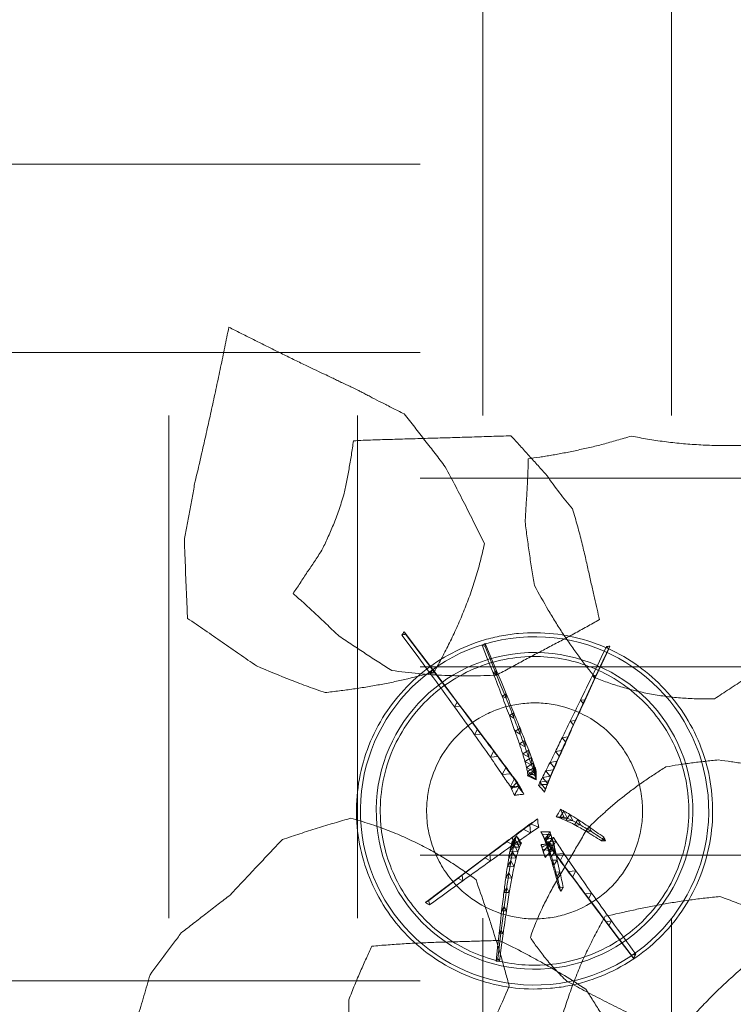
# Model space of a CAD drawing. Header units: millimetres. Extents: x 853417 to 929373, y -433185 to -369260.
# Tile 36 of 228: x 868449 to 869351, y -427180 to -425936. Entities that reach past the tile are written whole.
import ezdxf

# ---------------------------------------------------------------- set-up
doc = ezdxf.new("R2010")
doc.units = ezdxf.units.MM
doc.layers.add('I-FURN', color=7, linetype='Continuous', lineweight=9)
doc.layers.add('KOKO-FLOR-PATT', color=7, linetype='Continuous', lineweight=9)

# ---------------------------------------------------------------- blocks, each defined once
blk = doc.blocks.new('Furniture_Interior-Artwork-Decoration_Gotessons_Areca-Palm  - Default-V5-1 korrus_SA_kunstihanke plaan')
at = {"layer": 'I-FURN'}
for p, q in [((236.7, 142.3), (184.8, 109.8)), ((184.4, 115.7), (189.2, 112.2)), ((184.8, 109.8), (184.4, 115.7)), ((189.2, 112.2), (184.8, 109.8)), ((-79.7, 98.2), (-75.8, 104)), ((-75.8, 104), (-72.8, 98.5)), ((-72.8, 98.5), (-79.7, 98.2)), ((139.8, 89), (145.6, 85)), ((140.1, 82), (139.8, 89)), ((145.6, 85), (140.1, 82)), ((-181.7, 62.9), (-146.5, 55.5)), ((-57.7, 60.9), (-53.3, 67.7)), ((-53.3, 67.7), (-49.6, 61.1)), ((102.5, 67), (109.3, 62.5)), ((102.7, 58.9), (102.5, 67)), ((109.3, 62.5), (102.7, 58.9)), ((-151, 53.4), (-150.4, 58.6)), ((-146.5, 55.5), (-151, 53.4)), ((-150.4, 58.6), (-146.5, 55.5)), ((-122.6, 46.7), (-121.9, 52.7)), ((-121.9, 52.7), (-117.2, 49.1)), ((-49.6, 61.1), (-57.7, 60.9)), ((-117.2, 49.1), (-122.6, 46.7)), ((-100, 41), (-99.1, 47.8)), ((-93.8, 43.8), (-100, 41)), ((-99.1, 47.8), (-93.8, 43.8)), ((-82, 36.2), (-81.1, 43.8)), ((-75, 39.2), (-82, 36.2)), ((-81.1, 43.8), (-75, 39.2)), ((-68, 32.1), (-67, 40.5)), ((-67, 40.5), (-60.3, 35.4)), ((-57.4, 28.6), (-56.3, 37.9)), ((-56.3, 37.9), (-48.9, 32.3)), ((-40.3, 30.9), (-35.3, 38.7)), ((-35.3, 38.7), (-31.1, 30.9)), ((72.5, 49.6), (80.3, 44.6)), ((72.5, 40.3), (72.5, 49.6)), ((80.3, 44.6), (72.5, 40.3)), ((212.2, 43.6), (175.6, 32.4)), ((-60.3, 35.4), (-68, 32.1)), ((-48.9, 32.3), (-57.4, 28.6)), ((-49.6, 25.7), (-48.4, 35.8)), ((-40.3, 29.7), (-49.6, 25.7)), ((-48.4, 35.8), (-40.3, 29.7)), ((-44.1, 23.2), (-42.8, 34.1)), ((-34.1, 27.5), (-44.1, 23.2)), ((-42.8, 34.1), (-34.1, 27.5)), ((-40.6, 21.2), (-39.1, 32.9)), ((-29.7, 25.8), (-40.6, 21.2)), ((-31.1, 30.9), (-40.3, 30.9)), ((-39.1, 32.9), (-29.7, 25.8)), ((-37, 32), (-37.3, 29.8)), ((-36.1, 31.3), (-37, 32)), ((-29.7, 25.8), (-29.2, 25.5)), ((30.7, 26.5), (33.2, 27.7)), ((33, 16.2), (33.2, 27.7)), ((33.2, 27.7), (43, 21.7)), ((49.3, 26.1), (49.4, 36.5)), ((58.2, 31), (49.3, 26.1)), ((49.4, 36.5), (58.2, 31)), ((144.9, 23.1), (148, 27.9)), ((148, 27.9), (150.5, 22.6)), ((175.6, 32.4), (178.3, 36.6)), ((180.4, 32), (175.6, 32.4)), ((178.3, 36.6), (180.4, 32)), ((-39.3, 20.1), (-40.6, 21.2)), ((-27.3, 7.8), (-21.8, 16.6)), ((-15.8, 6.9), (-21.8, 16.6)), ((-21.8, 16.6), (-16.9, 7.7)), ((33, 16.2), (32.8, 16.1)), ((43, 21.7), (33, 16.2)), ((38.2, 18.8), (43, 21.7)), ((98.3, 9.5), (102.3, 15.6)), ((102.3, 15.6), (105.5, 8.9)), ((119.1, 15.5), (122.7, 20.9)), ((125.5, 15), (119.1, 15.5)), ((122.7, 20.9), (125.5, 15)), ((150.5, 22.6), (144.9, 23.1)), ((-21.1, -3.5), (-27.3, 7.8)), ((-16.9, 7.7), (-27.3, 7.8)), ((-16.9, 7.7), (-10.5, -2.9)), ((39.9, -5.3), (46.6, 4.5)), ((44, -4.6), (50.2, 4.6)), ((44.9, 4.8), (46.6, 4.5)), ((50, -6.5), (46.3, 1.1)), ((46.6, 4.5), (51.8, -6.2)), ((49.8, -3.4), (55.6, 5.2)), ((50.2, 4.6), (55.1, -5.4)), ((55.6, 5.2), (60.1, -4.1)), ((57.7, -1.5), (63.1, 6.5)), ((63.1, 6.5), (67.3, -2.2)), ((68.1, 1.2), (73.1, 8.5)), ((76.9, 0.5), (68.1, 1.2)), ((73.1, 8.5), (76.9, 0.5)), ((81.5, 4.8), (86, 11.5)), ((89.5, 4.2), (81.5, 4.8)), ((86, 11.5), (89.5, 4.2)), ((105.5, 8.9), (98.3, 9.5)), ((-46.6, -4.9), (-52.1, -6.1)), ((-52.1, -6.1), (-43.7, -15.5)), ((-51.1, -14.2), (-42.6, -10.7)), ((-50.4, -17.2), (-40.4, -11.7)), ((-49, -5.6), (-43.2, -4.3)), ((-44.9, -12.6), (-30.2, -7)), ((-44.9, -12.6), (-35.6, -8.8)), ((-40.4, -11.7), (-40.6, -23.2)), ((-40.4, -11.7), (-37.6, -10)), ((-38.9, -10.7), (-29.8, -6.9)), ((-38.9, -10.7), (-30.2, -7)), ((-36.6, -9.6), (-38.9, -10.7)), ((-31.7, -17.8), (-38.9, -10.7)), ((-38.9, -10.7), (-29.3, -16)), ((-35.6, -8.8), (-37, -18.7)), ((-35.6, -8.8), (-30.2, -7)), ((-30.2, -7), (-27, -5.7)), ((26.2, -16.3), (35.4, -10)), ((35.4, -10), (36.2, -21.1)), ((39.9, -5.3), (39, -5.4)), ((51.8, -6.2), (39.9, -5.3)), ((55.1, -5.4), (44, -4.6)), ((45.2, -6.2), (50, -6.5)), ((60.1, -4.1), (49.8, -3.4)), ((67.3, -2.2), (57.7, -1.5)), ((-85.2, -20.9), (-79.1, -18.4)), ((-80, -25), (-85.2, -20.9)), ((-79.1, -18.4), (-80, -25)), ((-70.6, -18.3), (-63.7, -15.5)), ((-64.7, -22.9), (-70.6, -18.3)), ((-65.6, -26.5), (-56.7, -21.6)), ((-63.7, -15.5), (-64.7, -22.9)), ((-59.5, -16.1), (-51.8, -12.9)), ((-52.9, -21.3), (-59.5, -16.1)), ((-56.7, -21.6), (-56.8, -32)), ((-51.8, -12.9), (-52.9, -21.3)), ((-43.8, -19.9), (-51.1, -14.2)), ((-50.4, -17.2), (-48.1, -18.6)), ((-37, -18.7), (-44.9, -12.6)), ((-40.6, -23.2), (-44.5, -20.8)), ((-43.7, -15.5), (-43.1, -13.5)), ((-35.6, -20.7), (-40.6, -23.2)), ((26.2, -16.3), (22.6, -14.6)), ((36.2, -21.1), (26.2, -16.3)), ((31.9, -19), (32.3, -19.2)), ((32.1, -16.6), (32.3, -19.2)), ((32.7, -19.6), (41.1, -13.7)), ((41.9, -24), (32.7, -19.6)), ((41.1, -13.7), (41.9, -24)), ((41.1, -24), (49, -18.6)), ((49.7, -28.1), (41.1, -24)), ((49, -18.6), (49.7, -28.1)), ((-87.7, -40.1), (-79.9, -35.8)), ((-79.9, -35.8), (-79.9, -45.1)), ((-56.8, -32), (-65.6, -26.5)), ((-13.1, -40.6), (-11.6, -30.5)), ((-3.6, -37), (-13.1, -40.6)), ((-11.6, -30.5), (-10, -26.4)), ((-11.6, -30.5), (-3.6, -37)), ((-11.3, -36.5), (-10.9, -34.1)), ((-6.7, -34.7), (-11.3, -36.5)), ((-11.2, -36), (-11.3, -36.5)), ((-6.7, -34.7), (-6, -34.5)), ((52, -29.9), (59.2, -24.9)), ((59.9, -33.7), (52, -29.9)), ((59.2, -24.9), (59.9, -33.7)), ((65.8, -37.5), (72.3, -32.9)), ((72.3, -32.9), (72.9, -40.9)), ((-79.9, -45.1), (-87.7, -40.1)), ((-23.1, -56.4), (-21.9, -48.7)), ((-21.9, -48.7), (-15.8, -53.6)), ((-16.9, -47.1), (-15.5, -38.2)), ((-8.5, -43.9), (-16.9, -47.1)), ((-15.5, -38.2), (-8.5, -43.9)), ((72.9, -40.9), (65.8, -37.5)), ((82.8, -47), (88.7, -42.9)), ((89.2, -50.1), (82.8, -47)), ((88.7, -42.9), (89.2, -50.1)), ((-116.7, -58), (-110.1, -54.4)), ((-109.9, -62.5), (-116.7, -58)), ((-110.1, -54.4), (-109.9, -62.5)), ((-15.8, -53.6), (-23.1, -56.4)), ((103.7, -58.8), (108.9, -55.1)), ((109.3, -61.5), (103.7, -58.8)), ((108.9, -55.1), (109.3, -61.5)), ((-32.5, -69.1), (-31.5, -62.7)), ((-26.3, -66.8), (-32.5, -69.1)), ((-31.5, -62.7), (-26.3, -66.8)), ((129.3, -73.5), (133.9, -70.2)), ((134.2, -75.8), (129.3, -73.5)), ((133.9, -70.2), (134.2, -75.8)), ((-153, -80.5), (-147.5, -77.5)), ((-147.2, -84.5), (-153, -80.5)), ((-147.5, -77.5), (-147.2, -84.5)), ((159.6, -90.9), (163.6, -88)), ((163.8, -92.8), (159.6, -90.9)), ((163.6, -88), (163.8, -92.8))]:
    blk.add_line(p, q, dxfattribs=at)
at = {"layer": 'I-FURN', "flags": 128}
for points in [[(-106.4, 142.8), (-105.5, 144), (-104.7, 145.2), (-103.8, 146.4), (-102.9, 147.6)], [(-100.6, 143.2), (-102, 143.1), (-103.5, 143), (-104.9, 142.9), (-106.4, 142.8)], [(-75.8, 104), (-89.4, 125.8), (-102.9, 147.6)], [(-102.9, 147.6), (-102.3, 146.5), (-101.8, 145.4), (-101.2, 144.3), (-100.6, 143.2)], [(-100.6, 143.2), (-86.7, 120.8), (-72.8, 98.5)], [(184.4, 115.7), (210.3, 131.3), (236.2, 147)], [(189.2, 112.2), (214.6, 128.1), (240.1, 144)], [(236.2, 147), (237.2, 146.2), (238.1, 145.5), (239.1, 144.8), (240.1, 144)], [(236.7, 142.3), (236.6, 143.4), (236.5, 144.6), (236.4, 145.8), (236.2, 147)], [(240.1, 144), (239.2, 143.6), (238.4, 143.1), (237.6, 142.7), (236.7, 142.3)], [(145.6, 85), (167.4, 98.6), (189.2, 112.2)], [(-53.3, 67.7), (-64.5, 85.9), (-75.8, 104)], [(184.8, 109.8), (162.5, 95.9), (140.1, 82)], [(-72.8, 98.5), (-61.2, 79.8), (-49.6, 61.1)], [(140.1, 82), (121.4, 70.5), (102.7, 58.9)], [(109.3, 62.5), (127.5, 73.8), (145.6, 85)], [(-185.4, 61.1), (-185.2, 62.2), (-185.1, 63.3), (-185, 64.4), (-184.8, 65.4)], [(-181.7, 62.9), (-182.6, 62.5), (-183.5, 62), (-184.5, 61.6), (-185.4, 61.1)], [(-150.4, 58.6), (-167.6, 62), (-184.8, 65.4)], [(-184.8, 65.4), (-184, 64.8), (-183.2, 64.2), (-182.5, 63.5), (-181.7, 62.9)], [(-151, 53.4), (-168.2, 57.3), (-185.4, 61.1)], [(-121.9, 52.7), (-136.1, 55.6), (-150.4, 58.6)], [(-146.5, 55.5), (-131.9, 52.3), (-117.2, 49.1)], [(178.3, 36.6), (196.3, 41.9), (214.3, 47.1)], [(180.4, 32), (198.3, 37.6), (216.2, 43.2)], [(212.2, 43.6), (212.7, 44.5), (213.2, 45.4), (213.8, 46.3), (214.3, 47.1)], [(216.2, 43.2), (215.2, 43.3), (214.2, 43.4), (213.2, 43.5), (212.2, 43.6)], [(214.3, 47.1), (214.8, 46.2), (215.2, 45.2), (215.7, 44.2), (216.2, 43.2)], [(-37.3, 29.8), (-37.8, 27.4), (-38.3, 25), (-38.8, 22.5), (-39.3, 20.1)], [(-36.1, 31.3), (-36.4, 30.9), (-36.7, 30.6), (-37, 30.2), (-37.3, 29.8)], [(-31.5, 27.5), (-32.6, 28.4), (-33.8, 29.4), (-35, 30.4), (-36.1, 31.3)], [(-32.3, 23.9), (-31.5, 24.3), (-30.7, 24.7), (-30, 25.1), (-29.2, 25.5)], [(-29.2, 25.5), (-29.8, 26), (-30.3, 26.5), (-30.9, 27), (-31.5, 27.5)], [(32, 25.6), (31.7, 25.8), (31.4, 26.1), (31, 26.3), (30.7, 26.5)], [(30.7, 26.5), (30.9, 26.1), (31, 25.7), (31.2, 25.4), (31.3, 25)], [(31.3, 25), (31.7, 22.7), (32.1, 20.5), (32.5, 18.3), (32.8, 16.1)], [(38.2, 18.8), (36.7, 20.5), (35.1, 22.2), (33.6, 23.9), (32, 25.6)], [(33, 16.2), (33, 19.1), (33.1, 22), (33.1, 24.9), (33.2, 27.7)], [(33.2, 27.7), (35.6, 26.2), (38.1, 24.7), (40.5, 23.2), (43, 21.7)], [(175.6, 32.4), (160.3, 27.8), (144.9, 23.1)], [(150.5, 22.6), (165.5, 27.3), (180.4, 32)], [(-39.3, 20.1), (-37.6, 21.1), (-35.8, 22), (-34, 22.9), (-32.3, 23.9)], [(26.5, 20.7), (25.3, 21.4), (24.1, 22.2), (22.9, 23), (21.7, 23.7)], [(21.7, 23.7), (21.8, 23), (21.8, 22.3), (21.9, 21.6), (22, 20.9)], [(22, 20.9), (22, 20.2), (22, 19.5), (22.1, 18.8), (22.1, 18.1)], [(33, 16.2), (27.5, 13.9), (22.1, 11.6)], [(22.1, 11.6), (22.5, 11.8), (22.9, 12), (23.4, 12.3), (23.8, 12.5)], [(23.8, 12.5), (24.5, 12.9), (25.2, 13.3), (25.9, 13.7), (26.5, 14)], [(31.6, 17), (30.3, 17.9), (29.1, 18.8), (27.8, 19.8), (26.5, 20.7)], [(26.5, 14), (27.8, 14.8), (29.1, 15.5), (30.3, 16.2), (31.6, 17)], [(31.6, 17), (35.4, 18.5), (39.2, 20.1), (43, 21.7)], [(32.8, 16.1), (34.2, 16.8), (35.5, 17.5), (36.9, 18.1), (38.2, 18.8)], [(43, 21.7), (40.5, 20.3), (38, 19), (35.5, 17.6), (33, 16.2)], [(-16.1, 6.4), (-17.3, 3.9), (-18.6, 1.4), (-19.9, -1), (-21.1, -3.5)], [(-15.8, 6.8), (-16, 6.6), (-16.1, 6.4)], [(-15.9, 6.7), (-15.9, 6.8), (-16, 6.8), (-16, 6.8), (-16.1, 6.8)], [(-16.1, 6.8), (-16.1, 6.7), (-16.1, 6.6), (-16.1, 6.5), (-16.1, 6.4)], [(-15.7, 6.7), (-15.7, 6.7), (-15.7, 6.8), (-15.8, 6.8), (-15.8, 6.9)], [(-10.5, -2.9), (-11.8, -0.5), (-13.1, 1.9), (-14.4, 4.3), (-15.7, 6.7)], [(44.9, 4.8), (43.4, 2.2), (41.9, -0.3), (40.5, -2.9), (39, -5.4)], [(45.1, 4.2), (45, 4.4), (45, 4.5), (44.9, 4.6), (44.9, 4.8)], [(46.3, 1.1), (46, 1.9), (45.7, 2.7), (45.4, 3.5), (45.1, 4.2)], [(45.2, -6.2), (45.5, -4.4), (45.7, -2.6), (46, -0.7), (46.3, 1.1)], [(-59.8, -7.9), (-57.1, -7.3), (-54.4, -6.7), (-51.7, -6.2), (-49, -5.6)], [(-52.4, -16.2), (-54.3, -14.1), (-56.1, -12), (-58, -9.9), (-59.8, -7.9)], [(-49, -5.6), (-49.9, -8.2), (-50.7, -10.9), (-51.6, -13.5), (-52.4, -16.2)], [(-51.8, -12.9), (-47.2, -11.8), (-42.6, -10.7)], [(-43.2, -4.3), (-44.1, -4.4), (-44.9, -4.6), (-45.8, -4.8), (-46.6, -4.9)], [(-46.6, -4.9), (-46.6, -5.1), (-46.5, -5.2), (-46.5, -5.3), (-46.4, -5.4)], [(-46.4, -5.4), (-45.6, -7.5), (-44.7, -9.5), (-43.9, -11.5), (-43.1, -13.5)], [(-38.9, -10.7), (-41.9, -11.6), (-44.9, -12.6)], [(-42.6, -10.7), (-43.2, -15.3), (-43.8, -19.9)], [(-43.1, -8.6), (-43.2, -7.5), (-43.2, -6.4), (-43.2, -5.3), (-43.2, -4.3)], [(-43.1, -13.5), (-43.1, -12.3), (-43.1, -11.1), (-43.1, -9.8), (-43.1, -8.6)], [(-40.3, -11.3), (-40.9, -11.6), (-41.5, -11.9), (-42.1, -12.2), (-42.7, -12.5)], [(-37.6, -10), (-38.2, -10.3), (-38.9, -10.7), (-39.6, -11), (-40.3, -11.3)], [(-36.7, -14.8), (-36.9, -13.6), (-37.1, -12.4), (-37.3, -11.2), (-37.6, -10)], [(-34.8, -8.9), (-35.2, -9.1), (-35.7, -9.3), (-36.1, -9.4), (-36.6, -9.6)], [(-36.6, -9.6), (-35.7, -10.5), (-34.9, -11.3), (-34, -12.1), (-33.1, -12.9)], [(-30.2, -7), (-30.9, -12.4), (-31.7, -17.8)], [(-29.3, -6.7), (-29.4, -6.8), (-29.5, -6.8), (-29.7, -6.9), (-29.8, -6.9)], [(-27, -5.7), (-27.6, -6), (-28.1, -6.2), (-28.7, -6.5), (-29.3, -6.7)], [(-28.1, -17.1), (-28, -15.6), (-27.8, -14), (-27.7, -12.5), (-27.6, -11)], [(-27.6, -11), (-27.4, -9.7), (-27.3, -8.3), (-27.1, -7), (-27, -5.7)], [(-21.1, -3.5), (-19.8, -3.4), (-18.6, -3.2), (-17.3, -3.1), (-16, -2.9)], [(-16, -2.9), (-14.6, -2.9), (-13.2, -2.9), (-11.8, -2.9), (-10.5, -2.9)], [(28.5, -10.4), (28.3, -10.6), (28.1, -10.8), (27.9, -10.9), (27.7, -11.1)], [(31.8, -7.7), (31, -8.4), (30.2, -9.1), (29.4, -9.8), (28.5, -10.4)], [(32.1, -12.9), (32.1, -11.6), (32, -10.3), (31.9, -9), (31.8, -7.7)], [(39, -5.4), (39, -5.4), (39, -5.4), (39.1, -5.4), (39.1, -5.5)], [(39.1, -5.5), (40.6, -5.6), (42.1, -5.8), (43.7, -6), (45.2, -6.2)], [(-104, -23.9), (-102.7, -23.4), (-101.4, -22.8), (-100, -22.3), (-98.7, -21.7)], [(-99.5, -27.5), (-100.6, -26.6), (-101.7, -25.7), (-102.9, -24.8), (-104, -23.9)], [(-98.7, -21.7), (-98.9, -23.2), (-99.1, -24.6), (-99.3, -26.1), (-99.5, -27.5)], [(-52.3, -20.4), (-53.2, -20.8), (-54.1, -21.2), (-55, -21.6), (-55.9, -22)], [(-55.9, -22), (-53, -21.7), (-50.2, -21.4), (-47.4, -21.1), (-44.6, -20.9)], [(-43.8, -19.9), (-48.4, -20.6), (-52.9, -21.3)], [(-48.1, -18.7), (-49.2, -19.1), (-50.2, -19.5), (-51.3, -20), (-52.3, -20.4)], [(-44.1, -16.6), (-45.1, -17.1), (-46.1, -17.6), (-47.1, -18.1), (-48.1, -18.6)], [(-48.1, -18.6), (-48.1, -18.6), (-48.1, -18.6), (-48.1, -18.6), (-48.1, -18.7)], [(-44.6, -20.9), (-44.6, -20.9), (-44.6, -20.8), (-44.5, -20.8), (-44.5, -20.8)], [(-44.5, -20.8), (-42.6, -20.4), (-40.7, -20), (-38.8, -19.6), (-36.8, -19.2)], [(-40.6, -14.9), (-41.5, -15.3), (-42.3, -15.7), (-43.2, -16.2), (-44.1, -16.6)], [(-42.7, -12.5), (-42.2, -13.1), (-41.7, -13.7), (-41.1, -14.3), (-40.6, -14.9)], [(-31.7, -17.8), (-34.3, -18.3), (-37, -18.7)], [(-36.8, -19.2), (-36.5, -19.6), (-36.2, -20), (-35.9, -20.4), (-35.6, -20.7)], [(-35.6, -20.7), (-35.8, -19.2), (-36.1, -17.8), (-36.4, -16.3), (-36.7, -14.8)], [(-33.1, -12.9), (-32.2, -13.7), (-31.2, -14.5), (-30.3, -15.3), (-29.3, -16)], [(-28.1, -17.1), (-29.9, -17.5), (-31.7, -17.8)], [(-29.3, -16), (-29, -16.3), (-28.7, -16.6), (-28.4, -16.8), (-28.1, -17.1)], [(22.6, -14.6), (23.3, -14.9), (23.9, -15.2), (24.5, -15.5), (25.1, -15.8)], [(25.1, -15.8), (26.4, -16.4), (27.7, -17), (29.1, -17.7), (30.4, -18.3)], [(30.4, -18.3), (30.5, -18.3), (30.5, -18.4), (30.6, -18.4), (30.7, -18.4)], [(30.7, -18.4), (31, -18.6), (31.3, -18.7), (31.6, -18.9), (31.9, -19)], [(31.9, -19), (31.9, -18.4), (32, -17.8), (32, -17.2), (32.1, -16.6)], [(32.1, -16), (32.1, -15.2), (32.1, -14.5), (32.1, -13.7), (32.1, -12.9)], [(32.1, -16.6), (32.1, -16.5), (32.1, -16.3), (32.1, -16.2), (32.1, -16)], [(-10.9, -34.1), (-11, -34.6), (-11, -35), (-11.1, -35.5), (-11.2, -36)], [(-11.2, -36), (-10, -35.6), (-8.9, -35.3), (-7.8, -35), (-6.7, -34.7)], [(-10.3, -28.3), (-10.4, -29.7), (-10.6, -31), (-10.7, -32.4), (-10.9, -33.8)], [(-10.9, -33.8), (-10.9, -33.9), (-10.9, -34), (-10.9, -34), (-10.9, -34.1)], [(-10, -26.4), (-10, -26.9), (-10.1, -27.3), (-10.2, -27.8), (-10.3, -28.3)], [(-6.8, -28.8), (-7.6, -28.2), (-8.4, -27.6), (-9.2, -27), (-10, -26.4)], [(-0.9, -32.8), (-2.4, -31.8), (-3.9, -30.8), (-5.4, -29.8), (-6.8, -28.8)], [(-6, -34.5), (-4.7, -34.1), (-3.4, -33.7), (-2.2, -33.2), (-0.9, -32.8)], [(-116.7, -58), (-134.9, -69.3), (-153, -80.5)], [(-147.5, -77.5), (-128.8, -66), (-110.1, -54.4)], [(159.6, -90.9), (144.5, -82.2), (129.3, -73.5)], [(-153, -80.5), (-174.8, -94.1), (-196.6, -107.7)], [(-192.2, -105.3), (-169.8, -91.4), (-147.5, -77.5)], [(-45.9, -86), (-45.7, -84.7), (-45.5, -83.4), (-45.3, -82.1), (-45.2, -80.8)], [(-40.9, -84.2), (-42.2, -84.6), (-43.4, -85.1), (-44.7, -85.6), (-45.9, -86)], [(-45.2, -80.8), (-44.1, -81.6), (-43, -82.5), (-42, -83.3), (-40.9, -84.2)], [(134.2, -75.8), (149, -84.3), (163.8, -92.8)], [(195.3, -111.5), (177.5, -101.2), (159.6, -90.9)], [(163.8, -92.8), (181.2, -102.9), (198.7, -113.1)], [(-196.6, -107.7), (-195.5, -107.1), (-194.4, -106.5), (-193.3, -105.9), (-192.2, -105.3)], [(-191.8, -111.1), (-193, -110.3), (-194.2, -109.4), (-195.4, -108.6), (-196.6, -107.7)], [(-192.2, -105.3), (-192.1, -106.8), (-192, -108.2), (-191.9, -109.7), (-191.8, -111.1)], [(195.3, -111.5), (196.1, -110.9), (197, -110.3), (197.8, -109.6), (198.6, -109)], [(198.7, -113.1), (197.9, -112.7), (197, -112.3), (196.2, -111.9), (195.3, -111.5)], [(198.6, -109), (198.6, -110), (198.7, -111), (198.7, -112.1), (198.7, -113.1)]]:
    blk.add_lwpolyline(points, dxfattribs=at)
at = {"layer": 'I-FURN'}
for points in [[(-162.8, 502.4), (-171.3, 505.6), (-188.5, 512.3), (-214.4, 522.6), (-240.6, 533.3), (-257.9, 540.5), (-266.6, 544.1)], [(-71.3, 392.3), (-74.8, 397.8), (-81.7, 408.7), (-92.3, 425.2), (-102.9, 441.7), (-110, 452.7), (-113.6, 458.3)], [(281.4, 415.1), (275.7, 408.1), (264.4, 394.3), (247.4, 373.9), (230.4, 353.6), (219.3, 340.3), (213.8, 333.6)], [(379.8, 410.2), (371.3, 410.6), (354.5, 411.3), (329.9, 412.9), (305.3, 413.8), (289.4, 414.6), (281.4, 415.1)], [(450, 390.9), (444, 392.4), (432.2, 395.6), (414.6, 400.4), (397.1, 405.3), (385.6, 408.6), (379.8, 410.2)], [(-7.6, 320.6), (-12.8, 326.6), (-23.3, 338.4), (-39, 356.1), (-55.1, 374.2), (-65.9, 386.2), (-71.3, 392.3)], [(11.6, 232), (10.2, 239), (7.4, 253.3), (2.8, 275.4), (-2.2, 297.8), (-5.8, 313), (-7.6, 320.6)], [(300.7, 279.3), (295.9, 274.7), (286.4, 265.8), (271.7, 252.5), (256.8, 239.4), (246.8, 230.6), (241.8, 226.2)], [(-216.7, 255.1), (-210.5, 252), (-198.5, 246), (-181.8, 237), (-166.1, 228.2), (-156.5, 222.7), (-151.9, 220)], [(419.1, 204.5), (412.5, 207.1), (399.9, 212.4), (382.4, 220.9), (366.3, 229.7), (356.5, 235.5), (351.8, 238.5)], [(241.8, 226.2), (237.6, 221), (229.2, 210.5), (216.7, 194.8), (204.5, 179.2), (196.5, 168.9), (192.7, 163.7)], [(486, 186.1), (480, 187.5), (468.2, 190.3), (451, 194.9), (434.6, 199.7), (424.2, 202.9), (419.1, 204.5)], [(-375.4, 159.5), (-362, 148.9), (-335.2, 128.1), (-295.2, 98.7), (-255.6, 72.6), (-230.1, 58.1), (-217.6, 51.8)], [(-79.7, 98.2), (-88.6, 113.1), (-97.5, 127.9), (-106.4, 142.8)], [(139.8, 89), (154.7, 97.9), (169.5, 106.8), (184.4, 115.7)], [(442.9, 73.7), (448.8, 77.3), (460.6, 84.7), (478.5, 96.2), (496.1, 107.5), (508.1, 115.3), (514.2, 119.3)], [(186.2, 110.5), (191.9, 106.7), (203.4, 99), (221, 88), (239.2, 77.2), (258.2, 66.9), (277.8, 57.3), (298.3, 48.3), (319.4, 40.2), (334.1, 35.3), (341.5, 32.9)], [(-57.7, 60.9), (-65.1, 73.3), (-72.4, 85.8), (-79.7, 98.2)], [(102.5, 67), (114.9, 74.3), (127.4, 81.7), (139.8, 89)], [(-35.3, 38.7), (-41.3, 48.4), (-47.3, 58.1), (-53.3, 67.7)], [(72.5, 49.6), (82.5, 55.4), (92.5, 61.2), (102.5, 67)], [(80.3, 44.6), (90, 50.6), (99.7, 56.6), (109.3, 62.5)], [(341.5, 32.9), (349.6, 36), (366.1, 42.3), (391.3, 52.2), (417, 62.6), (434.2, 69.9), (442.9, 73.7)], [(-122.6, 46.7), (-132.1, 48.9), (-141.6, 51.2), (-151, 53.4)], [(-99.1, 47.8), (-106.7, 49.4), (-114.3, 51.1), (-121.9, 52.7)], [(-40.3, 30.9), (-46.1, 40.9), (-51.9, 50.9), (-57.7, 60.9)], [(-49.6, 61.1), (-43.4, 51), (-37.2, 40.9), (-31.1, 30.9)], [(102.7, 58.9), (92.6, 52.7), (82.5, 46.5), (72.5, 40.3)], [(-100, 41), (-107.5, 42.9), (-115.1, 44.8), (-122.6, 46.7)], [(-117.2, 49.1), (-109.4, 47.3), (-101.6, 45.5), (-93.8, 43.8)], [(-82, 36.2), (-88, 37.8), (-94, 39.4), (-100, 41)], [(-81.1, 43.8), (-87.1, 45.2), (-93.1, 46.5), (-99.1, 47.8)], [(-93.8, 43.8), (-87.6, 42.2), (-81.3, 40.7), (-75, 39.2)], [(-67, 40.5), (-71.7, 41.6), (-76.4, 42.7), (-81.1, 43.8)], [(-75, 39.2), (-70.1, 38), (-65.2, 36.7), (-60.3, 35.4)], [(-56.3, 37.9), (-59.9, 38.8), (-63.4, 39.6), (-67, 40.5)], [(-48.4, 35.8), (-51, 36.5), (-53.7, 37.2), (-56.3, 37.9)], [(-21.8, 16.6), (-26.3, 24), (-30.8, 31.3), (-35.3, 38.7)], [(72.5, 40.3), (64.8, 35.6), (57, 30.9), (49.3, 26.1)], [(49.4, 36.5), (57.1, 40.9), (64.8, 45.2), (72.5, 49.6)], [(58.2, 31), (65.6, 35.6), (72.9, 40.1), (80.3, 44.6)], [(-68, 32.1), (-72.7, 33.5), (-77.3, 34.8), (-82, 36.2)], [(-57.4, 28.6), (-61, 29.8), (-64.5, 30.9), (-68, 32.1)], [(-60.3, 35.4), (-56.5, 34.4), (-52.7, 33.3), (-48.9, 32.3)], [(-49.6, 25.7), (-52.2, 26.7), (-54.8, 27.7), (-57.4, 28.6)], [(-44.1, 23.2), (-46, 24), (-47.8, 24.9), (-49.6, 25.7)], [(-48.9, 32.3), (-46, 31.4), (-43.2, 30.5), (-40.3, 29.7)], [(-42.8, 34.1), (-44.7, 34.7), (-46.5, 35.2), (-48.4, 35.8)], [(-39.1, 32.9), (-40.3, 33.3), (-41.6, 33.7), (-42.8, 34.1)], [(-27.3, 7.8), (-31.6, 15.5), (-36, 23.2), (-40.3, 30.9)], [(-40.3, 29.7), (-38.2, 29), (-36.1, 28.2), (-34.1, 27.5)], [(-37, 32), (-37.7, 32.3), (-38.4, 32.6), (-39.1, 32.9)], [(-34.1, 27.5), (-32.6, 26.9), (-31.2, 26.3), (-29.7, 25.8)], [(-31.1, 30.9), (-26.3, 23.1), (-21.6, 15.4), (-16.9, 7.7)], [(21.7, 23.7), (25.5, 25.1), (29.3, 26.4), (33.2, 27.7)], [(49.3, 26.1), (43.9, 22.8), (38.4, 19.5), (33, 16.2)], [(33.2, 27.7), (38.6, 30.7), (44, 33.6), (49.4, 36.5)], [(43, 21.7), (48.1, 24.8), (53.1, 27.9), (58.2, 31)], [(122.7, 20.9), (131.1, 23.3), (139.5, 25.6), (148, 27.9)], [(148, 27.9), (158.1, 30.8), (168.2, 33.7), (178.3, 36.6)], [(-40.6, 21.2), (-41.8, 21.8), (-42.9, 22.5), (-44.1, 23.2)], [(22.1, 18.1), (22.1, 17), (22.1, 14.8), (22.1, 12.7), (22.1, 11.6)], [(86, 11.5), (91.4, 12.8), (96.9, 14.2), (102.3, 15.6)], [(119.1, 15.5), (112.2, 13.5), (105.2, 11.5), (98.3, 9.5)], [(102.3, 15.6), (109.1, 17.4), (115.9, 19.2), (122.7, 20.9)], [(105.5, 8.9), (112.2, 10.9), (118.9, 13), (125.5, 15)], [(144.9, 23.1), (136.3, 20.6), (127.7, 18), (119.1, 15.5)], [(125.5, 15), (133.8, 17.5), (142.2, 20.1), (150.5, 22.6)], [(46.6, 4.5), (47.8, 4.5), (49, 4.6), (50.2, 4.6)], [(50.2, 4.6), (52, 4.8), (53.8, 5), (55.6, 5.2)], [(55.6, 5.2), (58.1, 5.6), (60.6, 6), (63.1, 6.5)], [(68.1, 1.2), (64.7, 0.3), (61.2, -0.6), (57.7, -1.5)], [(63.1, 6.5), (66.4, 7.1), (69.7, 7.8), (73.1, 8.5)], [(67.3, -2.2), (70.5, -1.3), (73.7, -0.4), (76.9, 0.5)], [(81.5, 4.8), (77, 3.6), (72.6, 2.4), (68.1, 1.2)], [(73.1, 8.5), (77.4, 9.5), (81.7, 10.5), (86, 11.5)], [(76.9, 0.5), (81.1, 1.7), (85.3, 2.9), (89.5, 4.2)], [(98.3, 9.5), (92.7, 7.9), (87.1, 6.3), (81.5, 4.8)], [(89.5, 4.2), (94.8, 5.7), (100.2, 7.3), (105.5, 8.9)], [(-52.1, -6.1), (-54.7, -6.7), (-57.2, -7.3), (-59.8, -7.9)], [(-56.7, -21.6), (-51.2, -18.3), (-45.8, -15), (-40.4, -11.7)], [(-42.6, -10.7), (-40.3, -10.1), (-37.9, -9.4), (-35.6, -8.8)], [(-29.8, -6.9), (-30.2, -7.1), (-31, -7.4), (-32.3, -7.9), (-33.5, -8.4), (-34.4, -8.7), (-34.8, -8.9)], [(27.7, -11.1), (26.8, -11.7), (25.2, -12.8), (23.5, -14), (22.6, -14.6)], [(31.8, -7.7), (33, -8.5), (34.2, -9.3), (35.4, -10)], [(35.4, -10), (37.3, -11.3), (39.2, -12.5), (41.1, -13.7)], [(44, -4.6), (42.6, -4.9), (41.3, -5.1), (39.9, -5.3)], [(49.8, -3.4), (47.9, -3.8), (45.9, -4.2), (44, -4.6)], [(57.7, -1.5), (55.1, -2.1), (52.4, -2.8), (49.8, -3.4)], [(50, -6.5), (50.6, -6.4), (51.2, -6.3), (51.8, -6.2)], [(51.8, -6.2), (52.9, -5.9), (54, -5.7), (55.1, -5.4)], [(55.1, -5.4), (56.8, -5), (58.4, -4.6), (60.1, -4.1)], [(60.1, -4.1), (62.5, -3.5), (64.9, -2.8), (67.3, -2.2)], [(-85.2, -20.9), (-91.5, -21.9), (-97.7, -22.9), (-104, -23.9)], [(-98.7, -21.7), (-92.2, -20.6), (-85.6, -19.5), (-79.1, -18.4)], [(-70.6, -18.3), (-75.5, -19.2), (-80.3, -20), (-85.2, -20.9)], [(-64.7, -22.9), (-69.8, -23.6), (-74.9, -24.3), (-80, -25)], [(-79.9, -35.8), (-72.1, -31.1), (-64.4, -26.4), (-56.7, -21.6)], [(-79.1, -18.4), (-74, -17.4), (-68.8, -16.4), (-63.7, -15.5)], [(-59.5, -16.1), (-63.2, -16.8), (-66.9, -17.6), (-70.6, -18.3)], [(-50.4, -17.2), (-55.5, -20.3), (-60.5, -23.4), (-65.6, -26.5)], [(-52.9, -21.3), (-56.8, -21.8), (-60.7, -22.4), (-64.7, -22.9)], [(-63.7, -15.5), (-59.7, -14.6), (-55.7, -13.8), (-51.8, -12.9)], [(-51.1, -14.2), (-53.9, -14.8), (-56.7, -15.5), (-59.5, -16.1)], [(-40.6, -23.2), (-46, -26.2), (-51.4, -29.1), (-56.8, -32)], [(-43.7, -15.5), (-46.6, -15.7), (-49.5, -15.9), (-52.4, -16.2)], [(-44.9, -12.6), (-47, -13.1), (-49.1, -13.7), (-51.1, -14.2)], [(-42.7, -12.5), (-45.3, -14), (-47.8, -15.6), (-50.4, -17.2)], [(-37, -18.7), (-39.3, -19.1), (-41.5, -19.5), (-43.8, -19.9)], [(32.7, -19.6), (30.5, -18.5), (28.4, -17.4), (26.2, -16.3)], [(32.3, -19.2), (33.6, -19.8), (34.9, -20.5), (36.2, -21.1)], [(41.1, -24), (38.3, -22.5), (35.5, -21.1), (32.7, -19.6)], [(36.2, -21.1), (38.1, -22.1), (40, -23), (41.9, -24)], [(41.1, -13.7), (43.7, -15.3), (46.4, -17), (49, -18.6)], [(52, -29.9), (48.4, -28), (44.7, -26), (41.1, -24)], [(41.9, -24), (44.5, -25.4), (47.1, -26.7), (49.7, -28.1)], [(49, -18.6), (52.4, -20.7), (55.8, -22.8), (59.2, -24.9)], [(364.8, -20.7), (358, -20.9), (344.3, -21.5), (323.8, -22.5), (303.5, -23.7), (290.1, -24.8), (283.5, -25.4)], [(443.7, -31.8), (437.1, -31.1), (423.9, -29.5), (404.3, -26.7), (384.5, -23.7), (371.4, -21.7), (364.8, -20.7)], [(420.6, -53.3), (425, -50), (433.9, -43.3), (447.3, -33.2), (460.9, -23), (470, -16.1), (474.5, -12.6)], [(-110.1, -54.4), (-100, -48.2), (-89.9, -42), (-79.9, -35.8)], [(-80, -25), (-86.5, -25.9), (-93, -26.7), (-99.5, -27.5)], [(-65.6, -26.5), (-73, -31), (-80.3, -35.6), (-87.7, -40.1)], [(-56.8, -32), (-64.5, -36.4), (-72.2, -40.7), (-79.9, -45.1)], [(-15.5, -38.2), (-14.2, -35.7), (-12.9, -33.1), (-11.6, -30.5)], [(-11.3, -36.5), (-11.9, -37.8), (-12.5, -39.2), (-13.1, -40.6)], [(-3.6, -37), (-5.2, -39.3), (-6.8, -41.6), (-8.5, -43.9)], [(-0.9, -32.8), (-1.8, -34.2), (-2.7, -35.6), (-3.6, -37)], [(49.7, -28.1), (53.1, -30), (56.5, -31.8), (59.9, -33.7)], [(65.8, -37.5), (61.2, -35), (56.6, -32.4), (52, -29.9)], [(59.2, -24.9), (63.6, -27.6), (67.9, -30.3), (72.3, -32.9)], [(59.9, -33.7), (64.2, -36.1), (68.5, -38.5), (72.9, -40.9)], [(72.3, -32.9), (77.8, -36.2), (83.3, -39.6), (88.7, -42.9)], [(-230.1, -44.4), (-235, -46.9), (-245, -52.1), (-260.2, -59.8), (-275.6, -67.5), (-285.9, -72.6), (-291.1, -75.1)], [(-87.7, -40.1), (-97.4, -46.1), (-107.1, -52), (-116.7, -58)], [(-79.9, -45.1), (-89.9, -50.9), (-99.9, -56.7), (-109.9, -62.5)], [(-31.5, -62.7), (-28.3, -58), (-25.1, -53.4), (-21.9, -48.7)], [(-16.9, -47.1), (-18.9, -50.2), (-21, -53.3), (-23.1, -56.4)], [(-21.9, -48.7), (-19.8, -45.2), (-17.6, -41.7), (-15.5, -38.2)], [(-13.1, -40.6), (-14.4, -42.8), (-15.6, -45), (-16.9, -47.1)], [(-8.5, -43.9), (-10.9, -47.2), (-13.3, -50.4), (-15.8, -53.6)], [(82.8, -47), (77.1, -43.9), (71.4, -40.7), (65.8, -37.5)], [(72.9, -40.9), (78.3, -43.9), (83.8, -47), (89.2, -50.1)], [(103.7, -58.8), (96.7, -54.9), (89.8, -51), (82.8, -47)], [(88.7, -42.9), (95.5, -47), (102.2, -51), (108.9, -55.1)], [(-23.1, -56.4), (-26.2, -60.6), (-29.3, -64.9), (-32.5, -69.1)], [(-15.8, -53.6), (-19.3, -58), (-22.8, -62.4), (-26.3, -66.8)], [(89.2, -50.1), (95.9, -53.9), (102.6, -57.7), (109.3, -61.5)], [(129.3, -73.5), (120.8, -68.6), (112.2, -63.7), (103.7, -58.8)], [(108.9, -55.1), (117.3, -60.1), (125.6, -65.1), (133.9, -70.2)], [(109.3, -61.5), (117.6, -66.3), (125.9, -71), (134.2, -75.8)], [(375.6, -81.9), (382.7, -76.8), (397.3, -67), (412.7, -57.8), (420.6, -53.3)], [(-109.9, -62.5), (-122.3, -69.8), (-134.8, -77.2), (-147.2, -84.5)], [(-32.5, -69.1), (-36.9, -74.8), (-41.4, -80.4), (-45.9, -86)], [(-45.2, -80.8), (-40.6, -74.7), (-36.1, -68.7), (-31.5, -62.7)], [(-26.3, -66.8), (-31.2, -72.6), (-36.1, -78.4), (-40.9, -84.2)], [(133.9, -70.2), (143.8, -76.1), (153.7, -82), (163.6, -88)], [(-147.2, -84.5), (-162.1, -93.4), (-176.9, -102.3), (-191.8, -111.1)], [(163.6, -88), (175.2, -95), (186.9, -102), (198.6, -109)], [(40.5, -170.2), (41, -175.5), (41.8, -186.2), (42.7, -202.8), (43.2, -219.8), (43.2, -231.3), (43.3, -237)], [(-128.7, -223.6), (-131.7, -230.2), (-138, -243.4), (-148.1, -263.5), (-158.8, -283.7), (-166.3, -297.3), (-170.1, -304.1)], [(43.3, -237), (42.1, -242.4), (39.7, -253.1), (35.7, -269.5), (31.7, -285.6), (28.9, -296.6), (27.5, -302.2)], [(120.7, -239.1), (122.4, -242.4), (125.9, -248.9), (131.2, -258.9), (136.7, -269), (140.5, -275.9), (142.5, -279.3)]]:
    blk.add_open_spline(points, degree=3, dxfattribs=at)
for points, knots in [([(-113.6, 458.3), (-117.6, 462), (-125.8, 469.4), (-142.1, 484), (-154.5, 495), (-162.8, 502.4)], [0, 0, 0, 0, 0.25, 0.5, 1, 1, 1, 1]), ([(642.9, 330.1), (634.6, 332.6), (618.1, 337.6), (593.7, 344.9), (573.3, 351.2), (557, 356.3), (544.9, 360.1), (532.9, 363.9), (516.9, 369), (497, 375.4), (473.4, 383), (457.8, 388.2), (450, 390.9)], [0, 0, 0, 0, 0.125, 0.25, 0.375, 0.4375, 0.5, 0.5625, 0.625, 0.75, 0.875, 1, 1, 1, 1]), ([(213.8, 333.6), (206.2, 319.6), (195.3, 298.6), (181.8, 270.8), (175.5, 257.1), (172.5, 250.2)], [0, 0, 0, 0, 0.5, 0.75, 1, 1, 1, 1]), ([(514.2, 119.3), (517.1, 124.2), (522.9, 133.6), (530.9, 146.4), (537, 155.9), (541.5, 162.8), (544.6, 167.7), (547.4, 172), (549.7, 175.7), (551.7, 178.9), (553.4, 181.9), (555, 184.6), (556.5, 187.3), (557.9, 189.7), (559, 191.7), (560, 193.3), (560.9, 194.9), (562.1, 196.9), (563.6, 199.2), (565.2, 202), (567.5, 205.7), (570.6, 210.9), (575.4, 219.2), (582.3, 231), (590.7, 245.1), (598.3, 257.6), (604.3, 267.4), (608.6, 274.5), (612.8, 281.3), (618.4, 290.6), (625.6, 302.1), (634.2, 316.1), (640, 325.4), (642.9, 330.1)], [0, 0, 0, 0, 0.05, 0.1, 0.15, 0.175, 0.2, 0.225, 0.25, 0.275, 0.3, 0.325, 0.35, 0.375, 0.3875, 0.4, 0.4125, 0.425, 0.45, 0.475, 0.5, 0.55, 0.6, 0.65, 0.7, 0.75, 0.775, 0.8, 0.825, 0.85, 0.9, 0.95, 1, 1, 1, 1]), ([(326.2, 259), (324, 260.7), (319.6, 264.1), (310.9, 270.9), (304.7, 276), (300.7, 279.3)], [0, 0, 0, 0, 0.25, 0.5, 1, 1, 1, 1]), ([(-319.7, 263.7), (-310.8, 263), (-297.6, 261.9), (-280.2, 260.4), (-267.3, 259.3), (-254.3, 258.2), (-241.5, 257.1), (-229, 256), (-220.8, 255.4), (-216.7, 255.1)], [0, 0, 0, 0, 0.25, 0.375, 0.5, 0.625, 0.75, 0.875, 1, 1, 1, 1]), ([(172.5, 250.2), (172.6, 244.1), (173, 232), (173.7, 214.1), (174.9, 196.2), (176.4, 178.6), (178.3, 161.4), (181.3, 138.7), (184.1, 121.9), (186.2, 110.5)], [0, 0, 0, 0, 0.125, 0.25, 0.375, 0.5, 0.625, 0.75, 1, 1, 1, 1]), ([(351.8, 238.5), (349.5, 240.2), (345, 243.7), (336.3, 250.5), (330.2, 255.6), (326.2, 259)], [0, 0, 0, 0, 0.25, 0.5, 1, 1, 1, 1]), ([(-80, 81.4), (-75.4, 86.5), (-66.6, 96.8), (-53.7, 112.9), (-43.3, 127.1), (-35.2, 139), (-29.4, 148.2), (-23.6, 157.6), (-16.2, 170.6), (-7.3, 187.6), (2.5, 209.1), (8.6, 224.2), (11.6, 232)], [0, 0, 0, 0, 0.125, 0.25, 0.375, 0.4375, 0.5, 0.5625, 0.625, 0.75, 0.875, 1, 1, 1, 1]), ([(-151.9, 220), (-151.9, 213.1), (-151.9, 199.5), (-152.4, 179.2), (-153, 162.4), (-153.7, 149), (-154.2, 139), (-154.8, 129.1), (-155.6, 115.6), (-156.7, 99), (-157.8, 79.2), (-158.6, 65.8), (-159, 59)], [0, 0, 0, 0, 0.125, 0.25, 0.375, 0.4375, 0.5, 0.5625, 0.625, 0.75, 0.875, 1, 1, 1, 1]), ([(474.5, -12.6), (475, -4.4), (476, 12.1), (477.4, 36.7), (478.6, 57.1), (479.6, 73.5), (480.4, 85.9), (481.1, 98.6), (481.9, 111.5), (482.7, 124.5), (483.4, 137.1), (484.2, 149.4), (485.2, 165.8), (485.7, 178), (486, 186.1)], [0, 0, 0, 0, 0.125, 0.25, 0.375, 0.4375, 0.5, 0.5625, 0.625, 0.6875, 0.75, 0.8125, 0.875, 1, 1, 1, 1]), ([(192.7, 163.7), (190.1, 152.7), (185.5, 130.7), (181.1, 103), (178.5, 81.2), (176.5, 59.5), (175.5, 43.3), (175.1, 32.4)], [0, 0, 0, 0, 0.25, 0.5, 0.625, 0.75, 1, 1, 1, 1]), ([(-217.6, 51.8), (-211.7, 52.7), (-199.9, 54.8), (-176.8, 59.1), (-153.4, 64), (-131, 69.1), (-108.6, 74.4), (-91.6, 78.6), (-80, 81.4)], [0, 0, 0, 0, 0.125, 0.25, 0.5, 0.625, 0.75, 1, 1, 1, 1]), ([(-159, 59), (-164.3, 50.1), (-172.4, 37.1), (-183.6, 19.9), (-195.1, 2.6), (-210.5, -19.1), (-223.4, -35.9), (-230.1, -44.4)], [0, 0, 0, 0, 0.25, 0.375, 0.5, 0.75, 1, 1, 1, 1]), ([(175.1, 32.4), (177.6, 26.6), (182.5, 15.2), (189.7, -1.5), (195.7, -15.7), (200.5, -27.1), (204, -35.5), (207.5, -44), (212.3, -55.3), (218.3, -69.5), (225.7, -86.4), (230.8, -97.7), (233.4, -103.3)], [0, 0, 0, 0, 0.125, 0.25, 0.375, 0.4375, 0.5, 0.5625, 0.625, 0.75, 0.875, 1, 1, 1, 1]), ([(-218.1, -21.6), (-212.7, -16.8), (-204.6, -10.1), (-194.1, -2.3), (-183.8, 4.8), (-171.6, 12.4), (-163, 17.4), (-158.9, 19.6)], [0, 0, 0, 0, 0.25, 0.375, 0.5, 0.75, 1, 1, 1, 1]), ([(-158.9, 19.6), (-146.4, 14.2), (-128.9, 5.1), (-109.7, -6.9), (-99, -14), (-91, -19.5), (-83.2, -25), (-72.8, -32.5), (-59.8, -41.9), (-44.4, -53), (-33.8, -60.4), (-28.5, -64.1)], [0, 0, 0, 0, 0.25, 0.375, 0.4375, 0.5, 0.5625, 0.625, 0.75, 0.875, 1, 1, 1, 1]), ([(-306.7, 3.9), (-298.3, 1.4), (-282, -4), (-258.7, -12.6), (-240.1, -20.5), (-225.8, -27.1), (-215.4, -32.2), (-205.2, -37.4), (-192, -44.5), (-176.2, -53.7), (-158.1, -65.2), (-146.4, -73.1), (-140.6, -77.1)], [0, 0, 0, 0, 0.125, 0.25, 0.375, 0.4375, 0.5, 0.5625, 0.625, 0.75, 0.875, 1, 1, 1, 1]), ([(-273.1, -109.9), (-268.5, -101.8), (-261.5, -89.9), (-252.3, -74.7), (-245.3, -63.6), (-238.3, -52.6), (-231.3, -41.8), (-224.6, -31.5), (-220.2, -24.9), (-218.1, -21.6)], [0, 0, 0, 0, 0.25, 0.375, 0.5, 0.625, 0.75, 0.875, 1, 1, 1, 1]), ([(283.5, -25.4), (272.5, -30.1), (256.4, -37.2), (235.3, -47.5), (219.7, -55.6), (204.4, -64.1), (184.4, -75.9), (170, -85.2), (160.4, -91.7)], [0, 0, 0, 0, 0.25, 0.375, 0.5, 0.625, 0.75, 1, 1, 1, 1]), ([(460.6, -164), (459.3, -157.7), (456.8, -145.4), (453.5, -127.5), (450.9, -110.3), (449.1, -96.4), (447.8, -85.4), (446.9, -77.2), (446.2, -69.2), (445.5, -61.4), (444.9, -53.8), (444.3, -43.8), (443.9, -36.6), (443.7, -31.8)], [0, 0, 0, 0, 0.125, 0.25, 0.375, 0.5, 0.5625, 0.625, 0.6875, 0.75, 0.8125, 0.875, 1, 1, 1, 1]), ([(-28.5, -64.1), (-21.9, -72.2), (-12.4, -84.3), (-0.2, -101.2), (8.6, -114.2), (17.1, -127.7), (25.4, -141.5), (33.1, -155.7), (38.1, -165.3), (40.5, -170.2)], [0, 0, 0, 0, 0.25, 0.375, 0.5, 0.625, 0.75, 0.875, 1, 1, 1, 1]), ([(-140.6, -77.1), (-139, -89.3), (-136.6, -107.2), (-133.8, -131), (-132, -149), (-130.6, -167.4), (-129.5, -186), (-128.9, -204.6), (-128.7, -217.3), (-128.7, -223.6)], [0, 0, 0, 0, 0.25, 0.375, 0.5, 0.625, 0.75, 0.875, 1, 1, 1, 1]), ([(233.4, -103.3), (237.6, -102.7), (246.5, -101.4), (258.6, -99.7), (268.9, -98.3), (277, -97.3), (285.5, -96.2), (294.2, -95.1), (303.3, -93.8), (312.8, -92.6), (322.6, -91.2), (336, -89.2), (353.4, -86.2), (368, -83.4), (375.6, -81.9)], [0, 0, 0, 0, 0.125, 0.25, 0.3125, 0.375, 0.4375, 0.5, 0.5625, 0.625, 0.6875, 0.75, 0.875, 1, 1, 1, 1]), ([(160.4, -91.7), (157.7, -97), (152.5, -107.9), (145.5, -124.6), (140.2, -139.1), (136.3, -151.1), (133.6, -160.3), (131.2, -169.6), (128.2, -182.3), (125.1, -198.6), (122.4, -218.6), (121.2, -232.2), (120.7, -239.1)], [0, 0, 0, 0, 0.125, 0.25, 0.375, 0.4375, 0.5, 0.5625, 0.625, 0.75, 0.875, 1, 1, 1, 1]), ([(-173.1, -315.5), (-177.7, -308.2), (-184.6, -297.5), (-193.6, -283.5), (-200.3, -273.1), (-207.3, -262.8), (-214.4, -252.7), (-221.6, -242.7), (-228.8, -233), (-236, -223.4), (-243.4, -214), (-250.9, -204.9), (-260.8, -193), (-273.2, -179), (-283.1, -168.3), (-288.1, -163)], [0, 0, 0, 0, 0.125, 0.1875, 0.25, 0.3125, 0.375, 0.4375, 0.5, 0.5625, 0.625, 0.6875, 0.75, 0.875, 1, 1, 1, 1]), ([(434.3, -338.3), (434.6, -330.5), (435.3, -315.1), (436.8, -292.5), (438.7, -273.6), (440.5, -258.7), (442, -247.8), (443.7, -236.9), (445.6, -226), (447.7, -215.3), (450.7, -201.3), (454.8, -184.2), (458.6, -170.7), (460.6, -164)], [0, 0, 0, 0, 0.125, 0.25, 0.375, 0.4375, 0.5, 0.5625, 0.625, 0.6875, 0.75, 0.875, 1, 1, 1, 1])]:
    blk.add_open_spline(points, degree=3, knots=knots, dxfattribs=at)
blk = doc.blocks.new('Furniture_Other_Gotessons_Plant-Pot - Default-1583017-1 korrus_SA_kunstihanke plaan')
at = {"layer": 'I-FURN'}
for radius, start, end in [(220, 90, 270), (220, 270, 90), (200, 90, 270), (200, 270, 90)]:
    blk.add_arc((0, 0), radius, start, end, dxfattribs=at)
for points, knots in [([(0, 225), (-14.7, 225), (-44.2, 222.1), (-86.6, 209.2), (-125.8, 188.3), (-160.1, 160.1), (-188.3, 125.8), (-209.2, 86.6), (-222.1, 44.2), (-225.7, 7.3), (-224.3, -22), (-220, -51.2), (-209.2, -86.6), (-188.3, -125.8), (-160.1, -160.1), (-125.8, -188.3), (-86.6, -209.2), (-44.1, -222.1), (-14.7, -225), (0, -225)], [0, 0, 0, 0, 0.0625, 0.125, 0.1875, 0.25, 0.3125, 0.375, 0.4375, 0.5, 0.53125, 0.5625, 0.625, 0.6875, 0.75, 0.8125, 0.875, 0.9375, 1, 1, 1, 1]), ([(0, -225), (14.7, -225), (44.2, -222.1), (86.6, -209.2), (125.8, -188.3), (160.1, -160.1), (188.3, -125.8), (209.2, -86.6), (222.1, -44.2), (225.7, -7.3), (224.3, 22), (220, 51.2), (209.2, 86.6), (188.3, 125.8), (160.1, 160.1), (125.8, 188.3), (86.6, 209.2), (44.1, 222.1), (14.7, 225), (0, 225)], [0, 0, 0, 0, 0.0625, 0.125, 0.1875, 0.25, 0.3125, 0.375, 0.4375, 0.5, 0.53125, 0.5625, 0.625, 0.6875, 0.75, 0.8125, 0.875, 0.9375, 1, 1, 1, 1]), ([(0, 195), (-23.8, 195), (-71.4, 186.2), (-133.4, 148.2), (-170.3, 100.1), (-188, 55.7), (-195.4, 18.7), (-195.4, -20.4), (-186.8, -60.7), (-170.1, -98.2), (-146, -131.4), (-115.4, -158.9), (-79.9, -179.5), (-40.8, -192.1), (-13.6, -195), (0, -195)], [-1, -1, -1, -1, -0.883333, -0.766667, -0.65, -0.591667, -0.533333, -0.466667, -0.4, -0.333333, -0.266667, -0.2, -0.133333, -0.066667, 0, 0, 0, 0]), ([(0, -195), (23.8, -195), (71.4, -186.2), (133.4, -148.2), (170.3, -100.1), (188, -55.7), (195.4, -18.7), (195.4, 20.4), (186.8, 60.7), (170.1, 98.2), (146, 131.4), (115.4, 158.9), (79.9, 179.5), (40.8, 192.1), (13.6, 195), (0, 195)], [-1, -1, -1, -1, -0.883333, -0.766667, -0.65, -0.591667, -0.533333, -0.466667, -0.4, -0.333333, -0.266667, -0.2, -0.133333, -0.066667, 0, 0, 0, 0]), ([(0, 136.4), (-8.5, 136.4), (-25.5, 134.8), (-50.1, 127.7), (-73, 116.2), (-97.4, 97.5), (-119.9, 69.2), (-132.5, 37.2), (-136.5, 10.2), (-136.5, -10.2), (-133.5, -30.4), (-125.4, -56.5), (-108.2, -86.3), (-78, -114.4), (-47, -129.3), (-20.3, -135.4), (-6.7, -136.4), (0, -136.4)], [-1, -1, -1, -1, -0.940476, -0.880952, -0.821429, -0.761905, -0.666667, -0.571429, -0.52381, -0.47619, -0.428571, -0.380952, -0.285714, -0.190476, -0.095238, -0.047619, 0, 0, 0, 0]), ([(0, -136.4), (8.5, -136.4), (25.5, -134.8), (50.1, -127.7), (73, -116.2), (97.4, -97.5), (119.9, -69.2), (132.5, -37.2), (136.5, -10.2), (136.5, 10.2), (133.5, 30.4), (125.4, 56.5), (108.2, 86.3), (78, 114.4), (47, 129.3), (20.3, 135.4), (6.7, 136.4), (0, 136.4)], [-1, -1, -1, -1, -0.940476, -0.880952, -0.821429, -0.761905, -0.666667, -0.571429, -0.52381, -0.47619, -0.428571, -0.380952, -0.285714, -0.190476, -0.095238, -0.047619, 0, 0, 0, 0])]:
    blk.add_open_spline(points, degree=3, knots=knots, dxfattribs=at)

msp = doc.modelspace()

# ---------------------------------------------------------------- hatches: boundary and pattern name
at = {"layer": 'KOKO-FLOR-PATT', "true_color": 0x800000}
h = msp.add_hatch(dxfattribs=at)
h.set_pattern_fill('FP_22', color=16, style=0, pattern_type=2)
h.set_pattern_definition([(0, (463824.66, -1284242.16), (635, 635), [635, -635]), (0, (463824.66, -1284004.04), (635, 635), [635, -635]), (0, (463824.66, -1283765.9), (635, 635), [635, -635]), (90, (463904.03, -1283686.54), (-635, 635), [635, -635]), (90, (464142.16, -1283686.54), (-635, 635), [635, -635]), (90, (464380.3, -1283686.54), (-635, 635), [635, -635])])
h.paths.add_polyline_path([(867051.2, -427517.2), (871078, -427388.7), (871045.6, -426283.2), (870938.6, -426284.3), (870932.4, -426073.4), (870953, -426070.8), (870993.3, -426069.6), (870993.3, -426053.6), (871034.8, -426052.4), (871036.1, -426041.4), (871053.5, -426040.9), (871053.4, -426036.9), (871030.4, -426038.6), (871030.7, -426049.5), (870992.7, -426050.6), (870965.8, -425119), (871003.4, -425117.9), (871003.8, -425129.9), (871026.7, -425129.3), (871024.6, -425125.3), (871007.6, -425125.8), (871006, -425114.9), (870965.3, -425116), (870964.9, -425100.1), (870903.8, -425099.8), (870897.6, -424887.2), (866971.8, -425011.7), (867048.1, -427417.5)], flags=0)
h.paths.add_polyline_path([(867731.4, -426637.5), (867713.9, -426078.9), (868167.5, -426064.7), (868185, -426623.2)], flags=0)
h.paths.add_polyline_path([(870937, -426095.3), (870953, -426094.8), (870952.8, -426088.8), (870936.9, -426089.3), (870937, -426095.1)], flags=0)
h.paths.add_polyline_path([(871027.6, -426078), (871043.6, -426077.6), (871043.4, -426071.6), (871027.4, -426072), (871027.6, -426077.8)], flags=0)
h.paths.add_polyline_path([(870962.3, -425948.1), (870954.7, -425943.9), (870944.5, -425932.1), (870947.9, -425926.8), (870943.7, -425926.8), (870942.4, -425842.8), (870959.3, -425842.6), (870960.5, -425926.4), (870953, -425927.4), (870959.2, -425936.7), (870966.1, -425937), (870966.1, -425931.6), (870986.5, -425933), (870986.8, -425946.5), (870966.3, -425945.1), (870964.7, -425944.2), (870962.9, -425947.1)], flags=0)
h.paths.add_polyline_path([(870956.8, -425935.8), (870959.1, -425928.3), (870965.8, -425934.9), (870957.2, -425935.8)], flags=0)
h.paths.add_polyline_path([(870947.9, -425842.7), (870941.5, -425838.8), (870942.5, -425834.8), (870947.8, -425842.6)], flags=0)
h.paths.add_polyline_path([(870950.2, -425842.6), (870943.9, -425833.3), (870957.5, -425821), (870963, -425824.7), (870973.3, -425826.5), (870973.4, -425833.3), (870963, -425831.5), (870961.4, -425829.8), (870952.7, -425836.1), (870950.2, -425842.6)], flags=0)
h.paths.add_polyline_path([(870954.7, -425842.5), (870953.8, -425833.3), (870961.4, -425835.5), (870954.8, -425842.4)], flags=0)
h.paths.add_polyline_path([(867081.6, -425490.7), (867067.6, -425049.4), (868267.2, -425011.7), (868281.2, -425452.7), (867350.4, -425482.2)], flags=0)
h.paths.add_polyline_path([(870998.7, -425095.7), (871014.7, -425095.2), (871014.6, -425089.2), (870998.6, -425089.7), (870998.7, -425095.4)], flags=0)
h.paths.add_polyline_path([(870907.4, -425083.7), (870923.3, -425083.3), (870923.2, -425077.3), (870907.2, -425077.7)], flags=0)

# ---------------------------------------------------------------- block references
at = {"layer": 'I-FURN', "rotation": 95.12458629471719}
for name in ['Furniture_Interior-Artwork-Decoration_Gotessons_Areca-Palm  - Default-V5-1 korrus_SA_kunstihanke plaan', 'Furniture_Other_Gotessons_Plant-Pot - Default-1583017-1 korrus_SA_kunstihanke plaan']:
    msp.add_blockref(name, (869099.8, -426935.5), dxfattribs=at)

doc.saveas('drawing.dxf')
